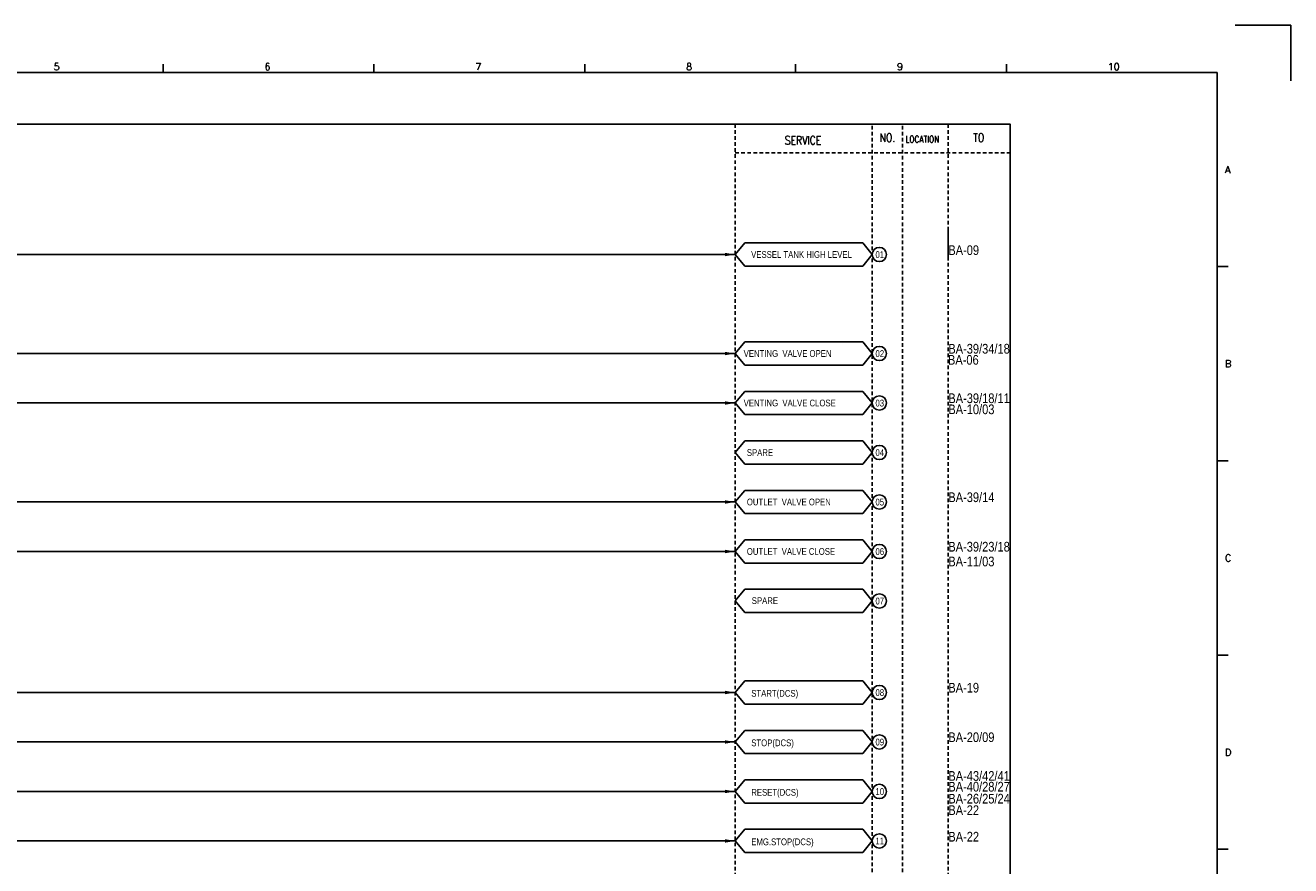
# Model space of a CAD drawing. Extents: x 2375 to 3341, y -39 to 644.
# Tile 3 of 3: x 2817 to 3341, y 296 to 644. Entities that reach past the tile are written whole.
import ezdxf
from ezdxf.enums import TextEntityAlignment as Align

# ---------------------------------------------------------------- set-up
doc = ezdxf.new("R2010")
doc.units = 0
doc.header["$MEASUREMENT"] = 0
doc.linetypes.add('HIDDEN', pattern=[4, 1.5, -1, 1.5])
doc.layers.get('0').update_dxf_attribs({"linetype": 'CONTINUOUS'})
doc.layers.get('DEFPOINTS').update_dxf_attribs({"linetype": 'CONTINUOUS'})
for name, color, linetype in [('CON', 4, 'CONTINUOUS'), ('HID', 2, 'HIDDEN'), ('圖框CON', 4, 'CONTINUOUS'), ('框線', 6, 'CONTINUOUS')]:
    doc.layers.add(name, color=color, linetype=linetype)
doc.styles.add('DAYUKP', font='complex', dxfattribs={"bigfont": 'DAYUKP.SHX'})
doc.styles.add('ROMANS', font='romans', dxfattribs={"width": 0.8})
doc.styles.add('style3', font='ARIALN.TTF')

# ---------------------------------------------------------------- blocks, each defined once
blk = doc.blocks.new('LEADER')
at = {"layer": 'CON'}
blk.add_solid([(0.85, -0.57), (0.85, -1.57), (3.85, -1.07)], dxfattribs=at)
blk = doc.blocks.new('1')
at = {"layer": 'DEFPOINTS'}
blk.add_lwpolyline([(2189, 689.33), (2211.97, 689.33), (2211.97, 666.36)], dxfattribs=at)
at = {"layer": '圖框CON'}
for p, q in [((1745.08, 669.85), (1745.08, 673.29)), ((1832.37, 669.85), (1832.37, 673.29)), ((1919.66, 669.85), (1919.66, 673.29)), ((2006.95, 669.85), (2006.95, 673.29)), ((2094.24, 669.85), (2094.24, 673.29)), ((2186.14, 589.41), (2181.53, 589.41)), ((2186.14, 509.01), (2181.53, 509.01)), ((2186.14, 428.61), (2181.53, 428.61)), ((2186.14, 348.2), (2181.53, 348.2))]:
    blk.add_line(p, q, dxfattribs=at)
at = {"layer": '框線'}
for p, q in [((2181.53, 669.81), (1308.62, 669.81)), ((2181.53, 26.6), (2181.53, 669.81))]:
    blk.add_line(p, q, dxfattribs=at)
at = {"style": 'DAYUKP'}
for s, height, p in [('5', 2.87, (1699.8, 670.78)), ('6', 2.87, (1787.1, 670.78)), ('7', 2.87, (1874.39, 670.78)), ('8', 2.87, (1961.68, 670.78)), ('9', 2.87, (2048.97, 670.78)), ('10', 2.871, (2136.26, 670.78))]:
    blk.add_text(s, height=height, dxfattribs=at).set_placement(p)
for s, p in [('A', (2184.79, 629.6)), ('B', (2184.79, 549.2)), ('C', (2184.79, 468.8)), ('D', (2184.79, 388.39))]:
    blk.add_text(s, height=2.87, dxfattribs=at).set_placement(p, align=Align.MIDDLE_LEFT)

msp = doc.modelspace()

# ---------------------------------------------------------------- linework, layer by layer
at = {"layer": 'CON', "color": 6}
for p, q in [((3111.44, 548.65), (3115.34, 553.46)), ((3164.25, 553.46), (3115.34, 553.46)), ((3168.14, 548.65), (3164.25, 553.46)), ((3111.44, 548.65), (3115.34, 543.83)), ((3168.14, 548.65), (3164.25, 543.83)), ((3115.34, 543.83), (3164.25, 543.83)), ((3111.44, 507.67), (3115.34, 512.48)), ((3164.25, 512.48), (3115.34, 512.48)), ((3168.14, 507.67), (3164.25, 512.48)), ((3111.44, 507.67), (3115.34, 502.85)), ((3168.14, 507.67), (3164.25, 502.85)), ((3115.34, 502.85), (3164.25, 502.85)), ((3111.44, 487.18), (3115.34, 491.99)), ((3164.25, 491.99), (3115.34, 491.99)), ((3168.14, 487.18), (3164.25, 491.99)), ((3111.44, 487.18), (3115.34, 482.36)), ((3115.34, 482.36), (3164.25, 482.36)), ((3168.14, 487.18), (3164.25, 482.36)), ((3111.44, 466.69), (3115.34, 471.51)), ((3111.44, 466.69), (3115.34, 461.87)), ((3164.25, 471.51), (3115.34, 471.51)), ((3168.14, 466.69), (3164.25, 471.51)), ((3168.14, 466.69), (3164.25, 461.87)), ((3115.34, 461.87), (3164.25, 461.87)), ((3111.44, 446.2), (3115.34, 451.02)), ((3164.25, 451.02), (3115.34, 451.02)), ((3168.14, 446.2), (3164.25, 451.02)), ((3111.44, 446.2), (3115.34, 441.38)), ((3168.14, 446.2), (3164.25, 441.38)), ((3115.34, 441.38), (3164.25, 441.38)), ((3111.44, 425.71), (3115.34, 430.53)), ((3164.25, 430.53), (3115.34, 430.53)), ((3168.14, 425.71), (3164.25, 430.53)), ((3111.44, 425.71), (3115.34, 420.89)), ((3168.14, 425.71), (3164.25, 420.89)), ((3115.34, 420.89), (3164.25, 420.89)), ((3111.44, 405.22), (3115.34, 410.04)), ((3164.25, 410.04), (3115.34, 410.04)), ((3168.14, 405.22), (3164.25, 410.04)), ((3111.44, 405.22), (3115.34, 400.4)), ((3168.14, 405.22), (3164.25, 400.4)), ((3115.34, 400.4), (3164.25, 400.4)), ((3111.44, 367.34), (3115.34, 372.15)), ((3164.25, 372.15), (3115.34, 372.15)), ((3168.14, 367.34), (3164.25, 372.15)), ((3111.44, 367.34), (3115.34, 362.52)), ((3168.14, 367.34), (3164.25, 362.52)), ((3115.34, 362.52), (3164.25, 362.52)), ((3111.44, 346.85), (3115.34, 351.66)), ((3164.25, 351.66), (3115.34, 351.66)), ((3168.14, 346.85), (3164.25, 351.66)), ((3111.44, 346.85), (3115.34, 342.03)), ((3168.14, 346.85), (3164.25, 342.03)), ((3115.34, 342.03), (3164.25, 342.03)), ((3111.44, 326.36), (3115.34, 331.17)), ((3164.25, 331.17), (3115.34, 331.17)), ((3168.14, 326.36), (3164.25, 331.17)), ((3111.44, 326.36), (3115.34, 321.54)), ((3168.14, 326.36), (3164.25, 321.54)), ((3115.34, 321.54), (3164.25, 321.54)), ((3111.44, 305.87), (3115.34, 310.68)), ((3164.25, 310.68), (3115.34, 310.68)), ((3168.14, 305.87), (3164.25, 310.68)), ((3111.44, 305.87), (3115.34, 301.05)), ((3168.14, 305.87), (3164.25, 301.05)), ((3115.34, 301.05), (3164.25, 301.05))]:
    msp.add_line(p, q, dxfattribs=at)
at = {"layer": 'CON'}
for p, q in [((2666.24, 548.65), (3111.44, 548.65)), ((2666.24, 507.67), (3111.44, 507.67)), ((2666.24, 487.18), (3111.44, 487.18)), ((2666.24, 446.2), (3111.44, 446.2)), ((2666.24, 425.71), (3111.44, 425.71)), ((2666.24, 367.34), (3111.44, 367.34)), ((2666.24, 346.85), (3111.44, 346.85)), ((2666.24, 326.36), (3111.44, 326.36)), ((2666.24, 305.87), (3111.44, 305.87))]:
    msp.add_line(p, q, dxfattribs=at)
msp.add_lwpolyline([(2511.19, 602.64), (3225.19, 602.64), (3225.19, 102.83), (2511.19, 102.83)], close=True, dxfattribs=at)
for centre in [(3171.09, 548.65), (3171.09, 507.67), (3171.09, 487.18), (3171.09, 466.69), (3171.09, 446.2), (3171.09, 425.71), (3171.09, 405.22), (3171.09, 367.34), (3171.09, 346.85), (3171.09, 326.36), (3171.09, 305.87)]:
    msp.add_circle(centre, 2.95, dxfattribs=at)
at = {"layer": 'HID'}
for p, q in [((3111.44, 602.64), (3111.44, 102.83)), ((3199.64, 602.64), (3199.64, 102.83)), ((3168.14, 601.94), (3168.14, 102.83)), ((3180.74, 601.94), (3180.74, 102.83)), ((3111.44, 590.73), (3225.19, 590.73)), ((3199.64, 559.21), (3199.64, 546.61))]:
    msp.add_line(p, q, dxfattribs=at)

# ---------------------------------------------------------------- block references
msp.add_blockref('1', (1129.43, -45.79))
at = {"layer": 'CON', "xscale": 1.4, "yscale": 1.4, "zscale": 1.4}
for p in [(3106.05, 550.14), (3106.05, 509.16), (3106.05, 488.67), (3106.05, 447.69), (3106.05, 427.2), (3106.05, 368.83), (3106.05, 348.34), (3106.05, 327.85), (3106.05, 307.36)]:
    msp.add_blockref('LEADER', p, dxfattribs=at)

# ---------------------------------------------------------------- texts
at = {"layer": 'CON', "style": 'ROMANS', "width": 0.8}
for s, p in [('SERVICE', (3139.48, 595.93)), ('NO.', (3174.44, 597.03)), ('TO', (3212.24, 597.03))]:
    msp.add_text(s, height=3.5, dxfattribs=at).set_placement(p, align=Align.MIDDLE)
msp.add_text('LOCATION', height=2.8, dxfattribs=at).set_placement((3181.88, 594.13), align=Align.BOTTOM_LEFT)
at = {"layer": 'CON', "style": 'style3'}
for s, p in [('VESSEL TANK HIGH LEVEL', (3118.01, 546.41)), ('01', (3169.49, 546.37)), ('VENTING  VALVE OPEN', (3114.91, 505.43)), ('02', (3169.49, 505.39)), ('VENTING  VALVE CLOSE', (3114.91, 484.94)), ('03', (3169.49, 484.9)), ('SPARE', (3116.22, 464.41)), ('04', (3169.49, 464.41)), ('OUTLET  VALVE OPEN', (3116.23, 443.97)), ('05', (3169.49, 443.92)), ('OUTLET  VALVE CLOSE', (3116.23, 423.48)), ('06', (3169.49, 423.43)), ('SPARE', (3118.26, 403.1)), ('07', (3169.49, 402.94)), ('START(DCS)', (3118.06, 364.73)), ('08', (3169.49, 365.06)), ('STOP(DCS)', (3118.06, 344.24)), ('09', (3169.49, 344.57)), ('RESET(DCS)', (3118.06, 323.75)), ('10', (3169.49, 324.08)), ('EMG.STOP(DCS)', (3118.06, 303.26)), ('11', (3169.49, 303.59))]:
    msp.add_text(s, height=2.8, dxfattribs=at).set_placement(p, align=Align.BOTTOM_LEFT)
for s, p in [('BA-09', (3199.64, 548.46)), ('BA-39/34/18', (3199.64, 507.64)), ('BA-06', (3199.49, 503.04)), ('BA-39/18/11', (3199.64, 487.15)), ('BA-10/03', (3199.64, 482.56)), ('BA-39/14', (3199.64, 446.17)), ('BA-39/23/18', (3199.64, 425.68)), ('BA-11/03', (3199.64, 419.57)), ('BA-19', (3199.64, 367.31)), ('BA-20/09', (3199.64, 346.82)), ('BA-43/42/41', (3199.64, 330.77)), ('BA-40/28/27', (3199.64, 326.33)), ('BA-26/25/24', (3199.64, 321.37)), ('BA-22', (3199.64, 316.61)), ('BA-22', (3199.64, 305.62))]:
    msp.add_text(s, height=4, dxfattribs=at).set_placement(p)

doc.saveas('drawing.dxf')
